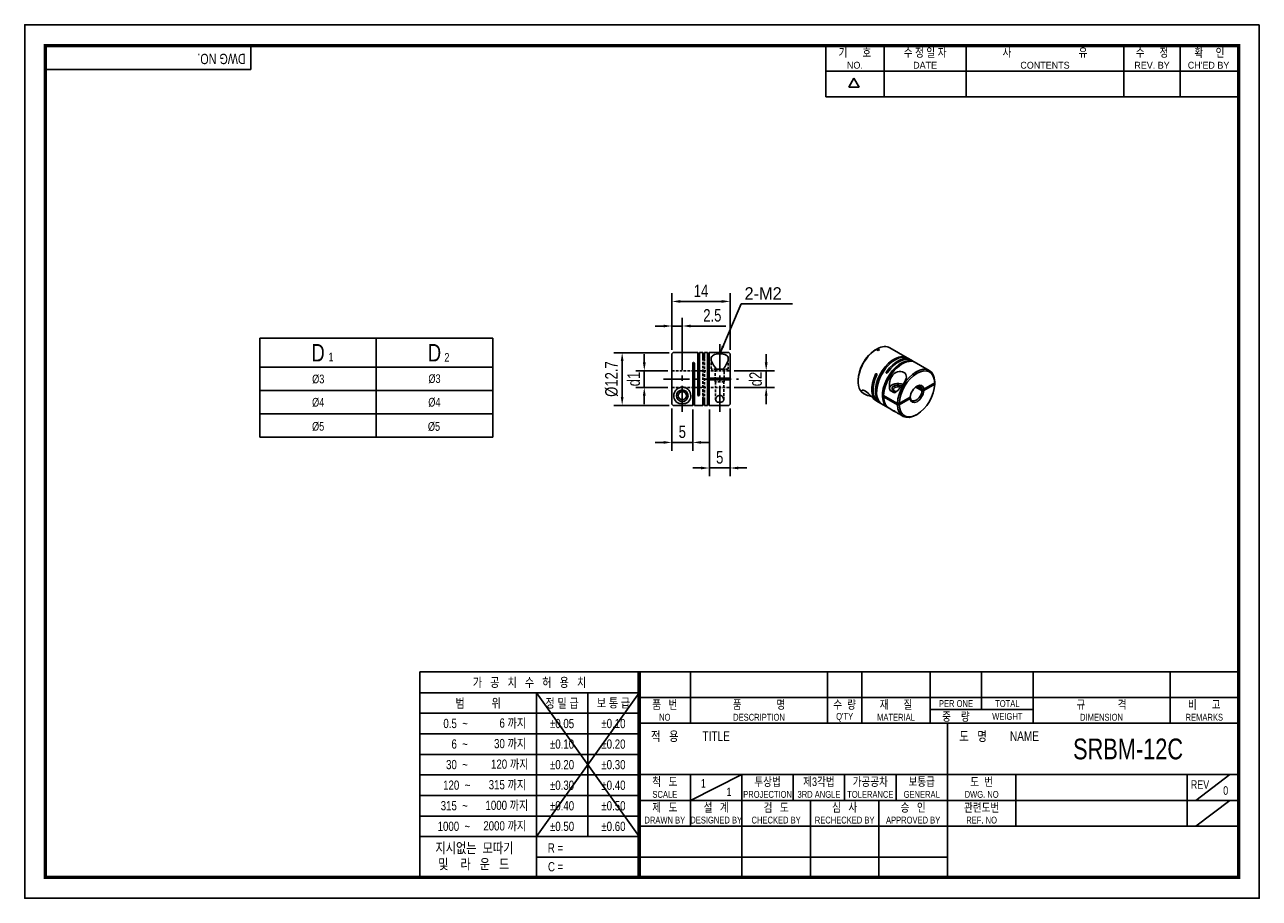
# Model space of a CAD drawing. Header units: millimetres. Extents: x 0 to 297, y 0 to 210.
import ezdxf
from ezdxf.enums import TextEntityAlignment as Align

# ---------------------------------------------------------------- set-up
doc = ezdxf.new("R2010")
doc.units = ezdxf.units.MM
doc.header["$LTSCALE"] = 5
for name, pattern in [('CENTER', [2, 1.25, -0.25, 0.25, -0.25]), ('CENTER2', [1.125, 0.75, -0.125, 0.125, -0.125]), ('DASHED', [0.75, 0.5, -0.25]), ('HIDDEN', [0.375, 0.25, -0.125]), ('HIDDEN2', [0.1875, 0.125, -0.0625]), ('PHANTOM2', [1.25, 0.625, -0.125, 0.125, -0.125, 0.125, -0.125])]:
    doc.linetypes.add(name, pattern=pattern)
doc.layers.get('0').update_dxf_attribs({"linetype": 'CONTINUOUS'})
doc.layers.get('Defpoints').update_dxf_attribs({"linetype": 'CONTINUOUS'})
for name, color, linetype in [('BM', 2, 'CONTINUOUS'), ('C', 1, 'CENTER2'), ('CT', 1, 'CENTER'), ('D', 7, 'CONTINUOUS'), ('DIM', 7, 'CONTINUOUS'), ('H', 3, 'HIDDEN'), ('HD', 4, 'DASHED'), ('P', 4, 'PHANTOM2')]:
    doc.layers.add(name, color=color, linetype=linetype)
doc.styles.get("Standard").update_dxf_attribs({"font": 'Gulim.ttf', "width": 0.8, "height": 3})
doc.dimstyles.new('LIM', dxfattribs={"dimtxt": 2, "dimasz": 2, "dimexe": 2, "dimexo": 1, "dimgap": 1, "dimtad": 1, "dimdec": 3, "dimzin": 9, "dimdsep": 46, "dimtxsty": 'Standard', "dimcen": 3, "dimclrd": 1, "dimclre": 1, "dimadec": 0, "dimazin": 0, "dimtfac": 1, "dimtdec": 3, "dimtmove": 0, "dimatfit": 3, "dimfxl": 0, "dimtolj": 1, "dimtzin": 0, "dimarcsym": 0})

# ---------------------------------------------------------------- blocks, each defined once
blk = doc.blocks.new('*D21')
at = {"layer": 'Defpoints', "color": 0}
for p in [(164.7, 118.47), (169.7, 118.77), (169.7, 103.44)]:
    blk.add_point(p, dxfattribs=at)
at = {"layer": 'DIM', "color": 1, "lineweight": -2}
for p, q in [((164.7, 117.47), (164.7, 101.44)), ((169.7, 117.77), (169.7, 101.44)), ((162.7, 103.44), (160.7, 103.44)), ((164.7, 103.44), (169.7, 103.44)), ((171.7, 103.44), (173.7, 103.44))]:
    blk.add_line(p, q, dxfattribs=at)
at = {"layer": 'DIM', "color": 1}
for points in [[(162.7, 103.77), (162.7, 103.1), (164.7, 103.44)], [(171.7, 103.77), (171.7, 103.1), (169.7, 103.44)]]:
    blk.add_solid(points, dxfattribs=at)
at = {"layer": 'DIM', "color": 0, "insert": (167.2, 105.97), "char_height": 3, "attachment_point": 5}
blk.add_mtext('\\A1;5', dxfattribs=at)
blk = doc.blocks.new('*D22')
at = {"layer": 'Defpoints', "color": 0}
for p in [(155.7, 143.48), (155.7, 137.57), (169.7, 130.87)]:
    blk.add_point(p, dxfattribs=at)
at = {"layer": 'DIM', "color": 1, "lineweight": -2}
for p, q in [((155.7, 138.57), (155.7, 145.48)), ((167.7, 143.48), (157.7, 143.48)), ((169.7, 131.87), (169.7, 145.48))]:
    blk.add_line(p, q, dxfattribs=at)
at = {"layer": 'DIM', "color": 1}
for points in [[(157.7, 143.81), (157.7, 143.14), (155.7, 143.48)], [(167.7, 143.81), (167.7, 143.14), (169.7, 143.48)]]:
    blk.add_solid(points, dxfattribs=at)
at = {"layer": 'DIM', "color": 0, "insert": (162.7, 146.02), "char_height": 3, "attachment_point": 5}
blk.add_mtext('\\A1;14', dxfattribs=at)
blk = doc.blocks.new('*D23')
at = {"layer": 'Defpoints', "color": 0}
for p in [(158.2, 137.57), (155.7, 130.86), (158.2, 130.86)]:
    blk.add_point(p, dxfattribs=at)
at = {"layer": 'DIM', "color": 1, "lineweight": -2}
for p, q in [((153.7, 137.57), (151.7, 137.57)), ((155.7, 131.86), (155.7, 139.57)), ((155.7, 137.57), (158.2, 137.57)), ((158.2, 131.86), (158.2, 139.57)), ((160.2, 137.57), (168.65, 137.57))]:
    blk.add_line(p, q, dxfattribs=at)
at = {"layer": 'DIM', "color": 1}
for points in [[(153.7, 137.9), (153.7, 137.24), (155.7, 137.57)], [(160.2, 137.9), (160.2, 137.24), (158.2, 137.57)]]:
    blk.add_solid(points, dxfattribs=at)
at = {"layer": 'DIM', "color": 0, "insert": (165.42, 140.11), "char_height": 3, "attachment_point": 5}
blk.add_mtext('\\A1;2.5', dxfattribs=at)
blk = doc.blocks.new('*D24')
at = {"layer": 'Defpoints', "color": 0}
for p in [(155.7, 118.77), (160.7, 118.47), (155.7, 109.59)]:
    blk.add_point(p, dxfattribs=at)
at = {"layer": 'DIM', "color": 1, "lineweight": -2}
for p, q in [((155.7, 117.77), (155.7, 107.59)), ((160.7, 117.47), (160.7, 107.59)), ((153.7, 109.59), (151.7, 109.59)), ((160.7, 109.59), (155.7, 109.59)), ((162.7, 109.59), (164.7, 109.59))]:
    blk.add_line(p, q, dxfattribs=at)
at = {"layer": 'DIM', "color": 1}
for points in [[(153.7, 109.92), (153.7, 109.26), (155.7, 109.59)], [(162.7, 109.92), (162.7, 109.26), (160.7, 109.59)]]:
    blk.add_solid(points, dxfattribs=at)
at = {"layer": 'DIM', "color": 0, "insert": (158.2, 112.13), "char_height": 3, "attachment_point": 5}
blk.add_mtext('\\A1;5', dxfattribs=at)
blk = doc.blocks.new('*D25')
at = {"layer": 'Defpoints', "color": 0}
for p in [(156, 131.16), (143.73, 118.47), (156, 118.47)]:
    blk.add_point(p, dxfattribs=at)
at = {"layer": 'DIM', "color": 1, "lineweight": -2}
for p, q in [((155, 131.16), (141.73, 131.16)), ((143.73, 129.16), (143.73, 120.47)), ((155, 118.47), (141.73, 118.47))]:
    blk.add_line(p, q, dxfattribs=at)
at = {"layer": 'DIM', "color": 1}
for points in [[(143.4, 129.16), (144.06, 129.16), (143.73, 131.16)], [(143.4, 120.47), (144.06, 120.47), (143.73, 118.47)]]:
    blk.add_solid(points, dxfattribs=at)
at = {"layer": 'DIM', "color": 0, "insert": (141.19, 124.82), "char_height": 3, "attachment_point": 5, "rotation": 90}
blk.add_mtext('\\A1;%%c12.7', dxfattribs=at)
blk = doc.blocks.new('*D26')
at = {"layer": 'Defpoints', "color": 0}
for p in [(149.05, 126.82), (155.7, 126.82), (155.7, 122.82)]:
    blk.add_point(p, dxfattribs=at)
at = {"layer": 'DIM', "color": 1, "lineweight": -2}
for p, q in [((149.05, 128.82), (149.05, 130.82)), ((154.7, 126.82), (147.05, 126.82)), ((149.05, 122.82), (149.05, 126.82)), ((154.7, 122.82), (147.05, 122.82)), ((149.05, 120.82), (149.05, 118.82))]:
    blk.add_line(p, q, dxfattribs=at)
at = {"layer": 'DIM', "color": 1}
for points in [[(148.72, 128.82), (149.39, 128.82), (149.05, 126.82)], [(148.72, 120.82), (149.39, 120.82), (149.05, 122.82)]]:
    blk.add_solid(points, dxfattribs=at)
at = {"layer": 'DIM', "color": 0, "insert": (146.51, 124.82), "char_height": 3, "attachment_point": 5, "rotation": 90}
blk.add_mtext('\\A1;d1', dxfattribs=at)
blk = doc.blocks.new('*D27')
at = {"layer": 'Defpoints', "color": 0}
for p in [(169.7, 126.82), (178.38, 126.82), (169.7, 122.82)]:
    blk.add_point(p, dxfattribs=at)
at = {"layer": 'DIM', "color": 1, "lineweight": -2}
for p, q in [((178.38, 128.82), (178.38, 130.82)), ((170.7, 126.82), (180.38, 126.82)), ((178.38, 122.82), (178.38, 126.82)), ((170.7, 122.82), (180.38, 122.82)), ((178.38, 120.82), (178.38, 118.82))]:
    blk.add_line(p, q, dxfattribs=at)
at = {"layer": 'DIM', "color": 1}
for points in [[(178.04, 128.82), (178.71, 128.82), (178.38, 126.82)], [(178.04, 120.82), (178.71, 120.82), (178.38, 122.82)]]:
    blk.add_solid(points, dxfattribs=at)
at = {"layer": 'DIM', "color": 0, "insert": (175.84, 124.82), "char_height": 3, "attachment_point": 5, "rotation": 90}
blk.add_mtext('\\A1;d2', dxfattribs=at)

msp = doc.modelspace()

# ---------------------------------------------------------------- linework, layer by layer
for p, q in [((54.437, 199.2323), (54.437, 205)), ((192.7139, 192.6407), (192.7139, 205)), ((206.7211, 192.6407), (206.7211, 205)), ((226.4959, 192.6407), (226.4959, 205)), ((264.3976, 192.6407), (264.3976, 205)), ((277.9928, 192.6407), (277.9928, 205)), ((54.437, 199.2323), (5, 199.2323)), ((192.7139, 198.8204), (291.588, 198.8204)), ((198.2565, 194.9765), (199.4924, 197.1172)), ((200.7283, 194.9765), (199.4924, 197.1172)), ((200.7283, 194.9765), (198.2565, 194.9765)), ((192.7139, 192.6407), (291.588, 192.6407)), ((56.5856, 134.6419), (56.5856, 110.8419)), ((56.5856, 134.6419), (112.5856, 134.6419)), ((112.5856, 134.6419), (112.5856, 110.8419)), ((95.0758, 54.437), (95.0758, 5)), ((147.8086, 54.437), (95.0758, 54.437)), ((292, 54.437), (147.8086, 54.437)), ((147.8086, 54.437), (147.8086, 5)), ((160.1679, 54.437), (160.1679, 42.0778)), ((193.1259, 54.437), (193.1259, 42.0778)), ((201.3654, 54.437), (201.3654, 42.0778)), ((217.8444, 54.437), (217.8444, 42.0778)), ((230.2037, 54.437), (230.2037, 45.3736)), ((242.563, 54.437), (242.563, 42.0778)), ((275.521, 54.437), (275.521, 42.0778)), ((147.8086, 49.4295), (95.0758, 49.4295)), ((147.8086, 49.4295), (123.0901, 14.8235)), ((123.0901, 49.4295), (147.8086, 14.8235)), ((123.0901, 49.4295), (123.0901, 5)), ((135.4493, 49.4295), (135.4493, 14.8235)), ((147.8086, 48.2574), (292, 48.2574)), ((217.8444, 45.3736), (242.563, 45.3736)), ((147.8086, 44.4858), (95.0758, 44.4858)), ((147.8086, 42.0778), (292, 42.0778)), ((221.9642, 5), (221.9642, 42.0778)), ((147.8086, 39.5421), (95.0758, 39.5421)), ((147.8086, 34.5984), (95.0758, 34.5984)), ((147.8086, 29.7185), (292, 29.7185)), ((160.1679, 23.5389), (172.5271, 29.7185)), ((160.1679, 29.7185), (160.1679, 17.3593)), ((172.5271, 29.7185), (172.5271, 5)), ((184.8864, 29.7185), (184.8864, 23.5389)), ((197.2457, 29.7185), (197.2457, 23.5389)), ((209.6049, 29.7185), (209.6049, 23.5389)), ((238.4432, 29.7185), (238.4432, 17.3593)), ((279.6407, 29.7185), (279.6407, 17.3593)), ((281.7006, 23.5389), (289.9401, 29.7185)), ((147.8086, 29.6547), (95.0758, 29.6547)), ((147.8086, 24.711), (95.0758, 24.711)), ((147.8086, 23.5389), (221.9642, 23.5389)), ((189.0061, 23.5389), (189.0061, 5)), ((205.4852, 23.5389), (205.4852, 5)), ((221.9642, 23.5389), (292, 23.5389)), ((281.7006, 17.3593), (289.9401, 23.5389)), ((147.8086, 19.7673), (95.0758, 19.7673)), ((147.8086, 17.3593), (292, 17.3593)), ((147.8086, 14.8235), (95.0758, 14.8235)), ((147.8086, 9.8798), (123.0901, 9.8798)), ((147.8086, 9.8798), (221.9642, 9.8798))]:
    msp.add_line(p, q)
at = {"color": 4}
for p, q in [((84.5856, 134.6419), (84.5856, 110.8419)), ((56.5856, 127.6419), (112.5856, 127.6419))]:
    msp.add_line(p, q, dxfattribs=at)
at = {"color": 1}
for p, q in [((56.5856, 122.0419), (112.5856, 122.0419)), ((56.5856, 116.4419), (112.5856, 116.4419))]:
    msp.add_line(p, q, dxfattribs=at)
at = {"color": 0}
msp.add_line((56.5856, 110.8419), (112.5856, 110.8419), dxfattribs=at)
msp.add_lwpolyline([(297, 210), (0, 210), (0, 0), (297, 0)], close=True)
msp.add_lwpolyline([(292, 205, 0.8, 0.8, 0), (5, 205, 0.8, 0.8, 0), (5, 5, 0.8, 0.8, 0), (292, 5, 0.8, 0.8, 0)], format="xyseb", close=True)
at = {"const_width": 0.824}
msp.add_lwpolyline([(147.8086, 5), (147.8086, 54.437)], dxfattribs=at)
at = {"layer": 'BM', "linetype": 'Continuous'}
for p, q in [((155.6952, 130.8637), (155.9952, 131.1638)), ((155.6952, 118.7703), (155.6952, 130.8637)), ((155.9952, 131.1638), (156.6975, 131.1638)), ((161.8952, 131.167), (156.6975, 131.167)), ((161.8952, 131.167), (161.8952, 121.017)), ((162.2952, 131.167), (162.2952, 121.017)), ((163.0952, 131.167), (162.2952, 131.167)), ((163.0952, 129.9045), (163.0952, 131.167)), ((164.2952, 131.167), (163.4952, 131.167)), ((163.4952, 129.9045), (163.4952, 131.167)), ((164.2952, 131.167), (164.2952, 118.467)), ((164.6952, 131.167), (164.6952, 125.017)), ((169.3952, 131.167), (164.6952, 131.167)), ((169.6952, 130.867), (169.3952, 131.167)), ((169.6952, 125.017), (169.6952, 130.867)), ((204.6167, 131.8283), (204.8288, 131.9509)), ((204.8288, 131.9509), (205.3255, 131.6642)), ((205.1117, 132.1142), (204.8995, 131.9916)), ((204.8995, 131.9916), (204.8995, 131.9101)), ((205.1117, 132.1142), (205.6083, 131.8275)), ((205.6083, 131.8275), (205.3255, 131.6642)), ((212.3172, 129.941), (208.1452, 132.3496)), ((160.6952, 118.4701), (160.6952, 128.617)), ((161.0952, 118.467), (161.0952, 128.617)), ((213.1657, 129.4511), (212.6, 129.7777)), ((217.6205, 126.8791), (213.4485, 129.2878)), ((213.5262, 129.0656), (213.5262, 129.1672)), ((169.3952, 125.017), (164.6952, 125.017)), ((164.6952, 124.617), (164.6952, 125.017)), ((166.4233, 127.167), (167.967, 127.167)), ((169.6952, 125.017), (169.3952, 125.017)), ((204.9478, 126.1025), (204.6962, 125.9573)), ((207.3037, 126.5544), (207.3037, 126.2639)), ((164.6952, 124.617), (164.6952, 118.467)), ((169.3952, 124.617), (164.6952, 124.617)), ((169.3952, 124.617), (169.6952, 124.617)), ((169.6952, 124.617), (169.6952, 118.767)), ((200.4801, 124.5029), (200.4801, 124.258)), ((208.1727, 122.1035), (209.2643, 121.4733)), ((215.8526, 122.0289), (214.3302, 122.9079)), ((215.8526, 122.3555), (214.5869, 123.0863)), ((216.2778, 122.3561), (215.8526, 122.3555)), ((215.8526, 122.0289), (216.2778, 122.0295)), ((216.2778, 122.3561), (218.9333, 123.8892)), ((216.2778, 122.0295), (218.9333, 123.5626)), ((218.8627, 123.8485), (218.9334, 123.8076)), ((218.9334, 124.1342), (218.9333, 123.8892)), ((218.9333, 123.5626), (218.9334, 123.8076)), ((157.4233, 118.9178), (158.967, 118.9178)), ((163.0952, 118.467), (163.0952, 119.7295)), ((163.4952, 118.467), (163.4952, 119.7295)), ((201.7952, 121.3511), (201.9439, 121.2653)), ((204.7571, 119.6411), (205.1186, 119.4323)), ((205.4015, 119.269), (207.6642, 117.9626)), ((205.5448, 119.2621), (205.6327, 119.3128)), ((209.9576, 118.952), (206.6342, 120.8708)), ((206.917, 120.7075), (206.6342, 120.5442)), ((209.9576, 118.6254), (206.6342, 120.5442)), ((210.3819, 118.9521), (209.9576, 118.952)), ((210.3819, 118.9521), (213.0374, 120.4852)), ((210.3819, 118.6255), (213.0374, 120.1586)), ((212.9676, 120.445), (213.0383, 120.4041)), ((213.0374, 120.1586), (213.0383, 120.4041)), ((155.9952, 118.4701), (155.6952, 118.7703)), ((160.6952, 118.4701), (155.9952, 118.4701)), ((161.0952, 118.467), (163.0952, 118.467)), ((163.4952, 118.467), (164.2952, 118.467)), ((164.6952, 118.467), (169.3952, 118.467)), ((169.3952, 118.467), (169.6952, 118.767)), ((207.9471, 117.7993), (209.102, 117.1325)), ((209.9576, 118.6254), (210.3819, 118.6255)), ((210.3271, 116.4252), (211.2705, 115.8806)), ((214.4455, 116.1951), (214.6576, 116.3176))]:
    msp.add_line(p, q, dxfattribs=at)
for radius in [1.4, 1]:
    msp.add_circle((158.1952, 120.817), radius, dxfattribs=at)
for centre, radius, start, end in [((160.8952, 128.617), 0.2, 0, 180), ((158.1952, 120.817), 2.05, 292.11717, 247.88283), ((162.0952, 121.017), 0.2, 180, 360)]:
    msp.add_arc(centre, radius, start, end, dxfattribs=at)
for centre, major_axis, start_param, end_param in [((204.9702, 126.8504), (3.175, 5.4993), 0.81689944, 3.14159265), ((204.7581, 126.9728), (3.025, 5.2395), 0.81846204, 2.35619449), ((209.1422, 124.4417), (-3.175, -5.4993), 3.09703575, 6.1393212), ((209.425, 124.2784), (-3.175, -5.4993), 3.14159265, 6.1393212), ((204.9702, 126.8504), (-3.175, -5.4993), 3.14159265, 3.89548954), ((210.8392, 123.4619), (3.175, 5.4993), 0.14386411, 3.18614955), ((211.1221, 123.2986), (3.175, 5.4993), 0.14386411, 2.32469322), ((209.9907, 123.9518), (-3.175, -5.4993), 3.09703575, 4.56852487), ((210.2735, 123.7885), (-3.175, -5.4993), 3.14159265, 4.56852487), ((214.4455, 121.3798), (-3.175, -5.4993), 2.38769576, 5.46628587), ((208.2936, 124.9316), (3.175, 5.4993), 1.71466044, 3.18614955), ((208.5765, 124.7683), (3.175, 5.4993), 1.71466044, 3.14159265), ((214.6576, 121.2574), (-3.025, -5.2395), 2.38925837, 5.46472327), ((210.0614, 122.5638), (-2.05, 0), 4.07246498, 6.1197664), ((210.0614, 122.5638), (1.4, 0), 0.82529975, 4.44563083), ((210.0614, 122.3188), (-1.1, 0), 4.06047097, 6.28318531), ((210.0614, 122.3188), (-1.1, 0), 0, 0.65692298), ((214.6576, 121.2574), (3.025, 5.2395), 2.38925837, 5.46472327), ((214.6576, 121.2574), (-1.15, -1.9919), 2.44326097, 5.41072066), ((214.6576, 121.2574), (1.15, 1.9919), 2.44326097, 5.41072066), ((214.4455, 121.3798), (1, 1.7321), 2.45636191, 5.39761972), ((214.4455, 121.3798), (-1, -1.7321), 2.45636191, 3.85455015), ((211.1221, 123.2986), (3.175, 5.4993), 2.38769576, 3.14159265), ((214.4455, 121.3798), (3.175, 5.4993), 2.38769576, 3.92699082)]:
    msp.add_ellipse(centre, major_axis=major_axis, ratio=0.57735027, start_param=start_param, end_param=end_param, dxfattribs=at)
for points, knots in [([(167.967, 127.167), (168.3651, 127.5731), (168.6453, 128.0389), (169.0873, 128.92), (169.2375, 129.35), (169.2523, 130.0927), (169.0986, 130.4005), (168.3657, 130.7807), (167.7847, 130.8598), (166.6127, 130.8605), (166.0354, 130.7845), (165.2899, 130.4012), (165.1382, 130.0925), (165.1527, 129.3512), (165.3025, 128.9211), (165.7455, 128.0379), (166.0248, 127.5736), (166.4233, 127.167)], [0, 0, 0, 0, 0.125, 0.125, 0.25, 0.25, 0.375, 0.375, 0.5, 0.5, 0.625, 0.625, 0.75, 0.75, 0.875, 0.875, 1, 1, 1, 1]), ([(163.3138, 129.7495), (163.3076, 129.749), (163.3014, 129.7488), (163.2952, 129.7488), (163.2763, 129.7488), (163.2572, 129.751), (163.2395, 129.7552), (163.2219, 129.7593), (163.2053, 129.7653), (163.1905, 129.7726), (163.171, 129.7822), (163.1542, 129.7942), (163.1407, 129.807), (163.1239, 129.8232), (163.1116, 129.8413), (163.1042, 129.8596), (163.0982, 129.8744), (163.0952, 129.8895), (163.0952, 129.9045)], [0.475015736, 0.475015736, 0.475015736, 0.475015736, 0.500820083, 0.500820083, 0.500820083, 0.580244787, 0.580244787, 0.580244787, 0.65916741, 0.65916741, 0.65916741, 0.763842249, 0.763842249, 0.763842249, 0.895108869, 0.895108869, 0.895108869, 1, 1, 1, 1]), ([(163.4952, 129.9045), (163.4952, 129.8843), (163.4896, 129.8635), (163.4786, 129.844), (163.4674, 129.824), (163.45, 129.8046), (163.427, 129.7886), (163.4125, 129.7785), (163.3953, 129.7695), (163.3763, 129.7627), (163.3572, 129.7558), (163.3356, 129.7511), (163.3138, 129.7495)], [0, 0, 0, 0, 0.143078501, 0.143078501, 0.143078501, 0.289934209, 0.289934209, 0.289934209, 0.381941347, 0.381941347, 0.381941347, 0.475015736, 0.475015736, 0.475015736, 0.475015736]), ([(164.2952, 129.9045), (164.2952, 129.8843), (164.3007, 129.8635), (164.3117, 129.844), (164.3229, 129.824), (164.3403, 129.8046), (164.3633, 129.7886), (164.3779, 129.7785), (164.395, 129.7695), (164.414, 129.7627), (164.4331, 129.7558), (164.4547, 129.7511), (164.4766, 129.7495), (164.4827, 129.749), (164.489, 129.7488), (164.4952, 129.7488), (164.514, 129.7488), (164.5331, 129.751), (164.5508, 129.7552), (164.5684, 129.7593), (164.5851, 129.7653), (164.5998, 129.7726), (164.6193, 129.7822), (164.6362, 129.7942), (164.6496, 129.807), (164.6665, 129.8232), (164.6787, 129.8413), (164.6862, 129.8596), (164.6922, 129.8744), (164.6952, 129.8895), (164.6952, 129.9045)], [0, 0, 0, 0, 0.1430785, 0.1430785, 0.1430785, 0.28993421, 0.28993421, 0.28993421, 0.38194135, 0.38194135, 0.38194135, 0.47501574, 0.47501574, 0.47501574, 0.50082008, 0.50082008, 0.50082008, 0.58024479, 0.58024479, 0.58024479, 0.65916741, 0.65916741, 0.65916741, 0.76384225, 0.76384225, 0.76384225, 0.89510887, 0.89510887, 0.89510887, 1, 1, 1, 1]), ([(213.5262, 129.1672), (213.5454, 129.1617), (213.5686, 129.1536), (213.5942, 129.1435), (213.6205, 129.1332), (213.6502, 129.1204), (213.6807, 129.1061), (213.7001, 129.0971), (213.7201, 129.0873), (213.7395, 129.0775), (213.759, 129.0676), (213.7784, 129.0573), (213.7953, 129.0478), (213.8001, 129.0452), (213.8047, 129.0426), (213.8091, 129.04), (213.8224, 129.0323), (213.834, 129.0252), (213.8428, 129.0193), (213.8517, 129.0134), (213.8581, 129.0085), (213.8622, 129.0047), (213.8675, 128.9997), (213.8688, 128.9964), (213.8667, 128.9948), (213.8641, 128.9927), (213.8563, 128.993), (213.8446, 128.9951), (213.8353, 128.9969), (213.8232, 128.9998), (213.8091, 129.0039)], [0, 0, 0, 0, 0.1430785, 0.1430785, 0.1430785, 0.28993421, 0.28993421, 0.28993421, 0.38194135, 0.38194135, 0.38194135, 0.47501574, 0.47501574, 0.47501574, 0.50082008, 0.50082008, 0.50082008, 0.58024479, 0.58024479, 0.58024479, 0.65916741, 0.65916741, 0.65916741, 0.76384225, 0.76384225, 0.76384225, 0.89510887, 0.89510887, 0.89510887, 1, 1, 1, 1]), ([(204.6962, 125.9573), (204.7105, 125.9877), (204.7291, 126.0161), (204.7507, 126.0403), (204.7727, 126.065), (204.7988, 126.086), (204.8264, 126.0996), (204.8438, 126.1082), (204.8623, 126.114), (204.8805, 126.1159), (204.8989, 126.1179), (204.9175, 126.1157), (204.9341, 126.1091), (204.9388, 126.1073), (204.9434, 126.1051), (204.9478, 126.1025), (204.9611, 126.0948), (204.973, 126.0838), (204.9826, 126.0708), (204.9921, 126.0577), (204.9996, 126.0423), (205.0049, 126.0259), (205.0119, 126.0043), (205.0154, 125.9803), (205.0158, 125.9561), (205.0163, 125.9259), (205.0121, 125.8945), (205.0044, 125.8644), (204.9982, 125.8403), (204.9896, 125.8165), (204.9791, 125.794)], [0, 0, 0, 0, 0.1430785, 0.1430785, 0.1430785, 0.28993421, 0.28993421, 0.28993421, 0.38194135, 0.38194135, 0.38194135, 0.47501574, 0.47501574, 0.47501574, 0.50082008, 0.50082008, 0.50082008, 0.58024479, 0.58024479, 0.58024479, 0.65916741, 0.65916741, 0.65916741, 0.76384225, 0.76384225, 0.76384225, 0.89510887, 0.89510887, 0.89510887, 1, 1, 1, 1]), ([(207.5865, 126.3911), (207.5674, 126.3635), (207.5442, 126.3377), (207.5185, 126.3159), (207.4923, 126.2937), (207.4625, 126.2748), (207.432, 126.2629), (207.4127, 126.2553), (207.3926, 126.2504), (207.3732, 126.2492), (207.3537, 126.2479), (207.3343, 126.2505), (207.3175, 126.2573), (207.3127, 126.2592), (207.3081, 126.2614), (207.3037, 126.2639), (207.2904, 126.2716), (207.2788, 126.2824), (207.2699, 126.2951), (207.2611, 126.3077), (207.2546, 126.3225), (207.2506, 126.3382), (207.2453, 126.3589), (207.244, 126.3816), (207.246, 126.4044), (207.2486, 126.4328), (207.2564, 126.4621), (207.2681, 126.4899), (207.2775, 126.5122), (207.2895, 126.534), (207.3037, 126.5544)], [0, 0, 0, 0, 0.1430785, 0.1430785, 0.1430785, 0.28993421, 0.28993421, 0.28993421, 0.38194135, 0.38194135, 0.38194135, 0.47501574, 0.47501574, 0.47501574, 0.50082008, 0.50082008, 0.50082008, 0.58024479, 0.58024479, 0.58024479, 0.65916741, 0.65916741, 0.65916741, 0.76384225, 0.76384225, 0.76384225, 0.89510887, 0.89510887, 0.89510887, 1, 1, 1, 1]), ([(209.2643, 121.4733), (209.6601, 121.7084), (210.0272, 122.0719), (210.7797, 122.8649), (211.1625, 123.3144), (211.8116, 124.2834), (212.073, 124.8112), (212.1419, 125.7598), (211.9271, 126.1748), (211.0998, 126.6546), (210.5007, 126.7181), (209.3802, 126.3669), (208.9023, 125.9627), (208.2751, 124.9835), (208.104, 124.4112), (207.9763, 123.2547), (208.0054, 122.6643), (208.1727, 122.1035)], [0, 0, 0, 0, 0.125, 0.125, 0.25, 0.25, 0.375, 0.375, 0.5, 0.5, 0.625, 0.625, 0.75, 0.75, 0.875, 0.875, 1, 1, 1, 1]), ([(204.7593, 119.6403), (204.6823, 119.6846), (204.5986, 119.744), (204.25, 120.0339), (203.9236, 120.3984), (203.1365, 121.2203), (202.6698, 121.6515), (201.8406, 122.1314), (201.4861, 122.1777), (201.23, 121.9534), (201.341, 121.7134), (201.8754, 121.274), (202.2855, 121.0685), (203.0468, 120.8011), (203.3613, 120.7162), (203.6947, 120.6356)], [0.205690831, 0.205690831, 0.205690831, 0.205690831, 0.25, 0.25, 0.375, 0.375, 0.5, 0.5, 0.625, 0.625, 0.75, 0.75, 0.875, 0.875, 0.952949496, 0.952949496, 0.952949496, 0.952949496]), ([(163.0952, 119.7295), (163.0952, 119.7497), (163.1007, 119.7705), (163.1117, 119.79), (163.1229, 119.8099), (163.1403, 119.8293), (163.1633, 119.8454), (163.1779, 119.8555), (163.195, 119.8645), (163.214, 119.8713), (163.2331, 119.8781), (163.2547, 119.8828), (163.2766, 119.8845), (163.2827, 119.885), (163.289, 119.8852), (163.2952, 119.8852), (163.314, 119.8852), (163.3331, 119.8829), (163.3508, 119.8788), (163.3684, 119.8747), (163.3851, 119.8686), (163.3998, 119.8614), (163.4193, 119.8518), (163.4362, 119.8398), (163.4496, 119.8269), (163.4665, 119.8108), (163.4787, 119.7927), (163.4862, 119.7744), (163.4922, 119.7596), (163.4952, 119.7444), (163.4952, 119.7295)], [0, 0, 0, 0, 0.1430785, 0.1430785, 0.1430785, 0.28993421, 0.28993421, 0.28993421, 0.38194135, 0.38194135, 0.38194135, 0.47501574, 0.47501574, 0.47501574, 0.50082008, 0.50082008, 0.50082008, 0.58024479, 0.58024479, 0.58024479, 0.65916741, 0.65916741, 0.65916741, 0.76384225, 0.76384225, 0.76384225, 0.89510887, 0.89510887, 0.89510887, 1, 1, 1, 1]), ([(164.6952, 119.7295), (164.6952, 119.7497), (164.6896, 119.7705), (164.6786, 119.79), (164.6674, 119.8099), (164.65, 119.8293), (164.627, 119.8454), (164.6125, 119.8555), (164.5953, 119.8645), (164.5763, 119.8713), (164.5572, 119.8781), (164.5356, 119.8828), (164.5138, 119.8845), (164.5076, 119.885), (164.5014, 119.8852), (164.4952, 119.8852), (164.4763, 119.8852), (164.4572, 119.8829), (164.4395, 119.8788), (164.4219, 119.8747), (164.4053, 119.8686), (164.3905, 119.8614), (164.371, 119.8518), (164.3542, 119.8398), (164.3407, 119.8269), (164.3239, 119.8108), (164.3116, 119.7927), (164.3042, 119.7744), (164.2982, 119.7596), (164.2952, 119.7444), (164.2952, 119.7295)], [0, 0, 0, 0, 0.1430785, 0.1430785, 0.1430785, 0.28993421, 0.28993421, 0.28993421, 0.38194135, 0.38194135, 0.38194135, 0.47501574, 0.47501574, 0.47501574, 0.50082008, 0.50082008, 0.50082008, 0.58024479, 0.58024479, 0.58024479, 0.65916741, 0.65916741, 0.65916741, 0.76384225, 0.76384225, 0.76384225, 0.89510887, 0.89510887, 0.89510887, 1, 1, 1, 1]), ([(168.1952, 119.8852), (168.1952, 120.0779), (168.115, 120.2857), (167.8184, 120.67), (167.5805, 120.8657), (166.9778, 120.9305), (166.6916, 120.7673), (166.3364, 120.3979), (166.2333, 120.1881), (166.1738, 119.7979), (166.223, 119.6101), (166.5314, 119.3293), (166.8014, 119.2369), (167.4128, 119.2079), (167.7183, 119.2715), (168.1091, 119.5176), (168.1952, 119.6925), (168.1952, 119.8852)], [0, 0, 0, 0, 0.125, 0.125, 0.25, 0.25, 0.375, 0.375, 0.5, 0.5, 0.625, 0.625, 0.75, 0.75, 0.875, 0.875, 1, 1, 1, 1]), ([(205.8614, 119.0511), (205.8582, 119.0508), (205.8525, 119.0523), (205.8438, 119.0559), (205.8352, 119.0596), (205.8232, 119.0656), (205.8089, 119.0735), (205.8049, 119.0757), (205.8007, 119.0781), (205.7963, 119.0807), (205.783, 119.0884), (205.7678, 119.0975), (205.7524, 119.1072), (205.7371, 119.1169), (205.721, 119.1273), (205.7054, 119.1378), (205.6848, 119.1516), (205.6645, 119.1659), (205.6459, 119.1795), (205.6225, 119.1965), (205.6011, 119.2131), (205.5828, 119.2283), (205.5682, 119.2404), (205.5553, 119.2518), (205.5448, 119.2621)], [0.289934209, 0.289934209, 0.289934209, 0.289934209, 0.381941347, 0.381941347, 0.381941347, 0.475015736, 0.475015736, 0.475015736, 0.500820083, 0.500820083, 0.500820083, 0.580244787, 0.580244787, 0.580244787, 0.65916741, 0.65916741, 0.65916741, 0.763842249, 0.763842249, 0.763842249, 0.895108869, 0.895108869, 0.895108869, 1, 1, 1, 1]), ([(205.8276, 119.0988), (205.8419, 119.0849), (205.8526, 119.0734), (205.8587, 119.0652), (205.8648, 119.0568), (205.8663, 119.0516), (205.8614, 119.0511)], [0, 0, 0, 0, 0.143078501, 0.143078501, 0.143078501, 0.289934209, 0.289934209, 0.289934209, 0.289934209]), ([(210.3299, 116.4238), (210.2739, 116.4561), (210.2162, 116.4907), (209.9251, 116.6714), (209.6472, 116.865), (209.1851, 117.1432), (209.0708, 117.1777), (209.0533, 117.156), (209.1286, 117.1123), (209.3102, 117.0422), (209.3584, 117.025), (209.4125, 117.0063)], [0.093170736, 0.093170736, 0.093170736, 0.093170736, 0.125, 0.125, 0.25, 0.25, 0.375, 0.375, 0.5, 0.5, 0.536970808, 0.536970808, 0.536970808, 0.536970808])]:
    msp.add_open_spline(points, degree=3, knots=knots, dxfattribs=at)
at = {"layer": 'C'}
msp.add_line((147.8086, 49.4295), (147.8086, 49.3961), dxfattribs=at)
at = {"layer": 'CT'}
for p, q in [((158.1952, 133.167), (158.1952, 116.4701)), ((167.195, 133.167), (167.195, 116.467)), ((153.6952, 124.817), (171.6952, 124.817))]:
    msp.add_line(p, q, dxfattribs=at)
at = {"layer": 'H'}
msp.add_line((147.8086, 49.3128), (147.8086, 49.2711), dxfattribs=at)
at = {"layer": 'HD', "linetype": 'HIDDEN2'}
for p, q in [((163.0952, 129.9045), (163.0952, 119.7295)), ((163.4952, 119.7295), (163.4952, 129.9045)), ((165.1452, 129.7471), (165.1452, 127.167)), ((169.2452, 127.167), (169.2452, 129.748)), ((155.6952, 126.817), (169.6952, 126.817)), ((169.2452, 127.167), (165.1452, 127.167)), ((166.0952, 127.167), (166.0952, 125.017)), ((168.2952, 125.017), (168.2952, 127.167)), ((155.6952, 122.817), (169.6952, 122.817)), ((166.0952, 124.617), (166.0952, 124.167)), ((168.2952, 124.167), (166.0952, 124.167)), ((166.1952, 124.167), (166.1952, 119.8861)), ((168.1952, 119.8852), (168.1952, 124.167)), ((168.2952, 124.167), (168.2952, 124.617))]:
    msp.add_line(p, q, dxfattribs=at)
for centre, start, end in [((163.2952, 128.617), 0, 180), ((163.2952, 121.017), 180, 360)]:
    msp.add_arc(centre, 0.2, start, end, dxfattribs=at)
at = {"layer": 'P'}
msp.add_line((147.8086, 49.221), (147.8086, 49.1627), dxfattribs=at)

# ---------------------------------------------------------------- texts
at = {"color": 0}
for s, insert, char_height, width, attachment_point in [('D', (70.5856, 131.1419), 4.2, 28, 5), ('D', (98.5856, 131.1419), 4.2, 28, 5), ('1', (73.0814, 131.1668), 2.1, 6.3, 1), ('2', (100.9518, 131.0863), 2.1, 3.36, 1), ('%%c3', (70.6207, 124.795), 2.1, 28, 5), ('%%c3', (98.5822, 124.8757), 2.1, 28, 5), ('%%c4', (70.6037, 119.1999), 2.1, 28, 5), ('%%c4', (98.5565, 119.2136), 2.1, 28, 5), ('%%c5', (70.5946, 113.4165), 2.1, 28, 5), ('%%c5', (98.4597, 113.3816), 2.1, 28, 5)]:
    msp.add_mtext(s, dxfattribs=dict(at, insert=insert, char_height=char_height, width=width, attachment_point=attachment_point))
at = {"layer": 'D', "width": 0.8}
for s, height, p in [('확     인', 2.05988, (284.9964, 203.3521)), ('기      호', 2.05988, (199.7175, 203.3521)), ('수 정 일 자', 2.05988, (216.6085, 203.3521)), ('사                           유', 2.059877, (245.4468, 203.3521)), ('수      정', 2.05988, (271.1952, 203.3521)), ('가   공   치   수   허   용   치', 2.224667, (121.4422, 51.9333)), ('범          위', 2.224667, (109.0829, 46.9576)), ('정 밀 급', 2.22467, (129.2697, 46.9576)), ('보 통 급', 2.22467, (141.629, 46.9576)), ('품   번', 2.05988, (153.9882, 46.6095)), ('품              명', 2.059877, (176.6469, 46.6095)), ('수  량', 2.05988, (197.2457, 46.6095)), ('재      질', 2.05988, (209.6049, 46.6095)), ('PER ONE', 1.6479, (224.0241, 46.8155)), ('TOTAL', 1.6479, (236.3833, 46.8155)), ('규             격', 2.059877, (259.042, 46.6095)), ('비      고', 2.05988, (283.7605, 46.6095)), ('NO', 1.6479, (153.9882, 43.5197)), ('DESCRIPTION', 1.647902, (176.6469, 43.5197)), ("Q'TY", 1.6479, (197.2457, 43.5197)), ('MATERIAL', 1.6479, (209.6049, 43.5197)), ('중    량', 2.05988, (224.0241, 43.7257)), ('WEIGHT', 1.6479, (236.3833, 43.7257)), ('DIMENSION', 1.6479, (259.042, 43.5197)), ('REMARKS', 1.6479, (283.7605, 43.5197)), ('%%p0.05', 2.22467, (129.2697, 42.0139)), ('%%p0.10', 2.22467, (141.629, 42.0139)), ('%%p0.10', 2.22467, (129.2697, 37.0702)), ('%%p0.20', 2.22467, (141.629, 37.0702)), ('적   용', 2.30706, (153.9882, 38.988)), ('TITLE', 2.30706, (166.3475, 38.988)), ('도   명', 2.30706, (228.1438, 38.988)), ('NAME', 2.30706, (240.5031, 38.988)), ('SRBM-12C', 5, (265.4275, 35.8982)), ('%%p0.20', 2.22467, (129.2697, 32.1265)), ('%%p0.30', 2.22467, (141.629, 32.1265)), ('%%p0.30', 2.22467, (129.2697, 27.1828)), ('%%p0.40', 2.22467, (141.629, 27.1828)), ('척   도', 2.05988, (153.9882, 28.0706)), ('1', 2.0599, (163.2577, 27.6586)), ('1', 2.0599, (169.4373, 25.5988)), ('투상법', 2.05988, (178.7068, 28.0706)), ('제3각법', 2.05988, (191.066, 28.0706)), ('가공공차', 2.05988, (203.4253, 28.0706)), ('보통급', 2.05988, (215.7845, 28.0706)), ('도  번', 2.05988, (230.2037, 28.0706)), ('REV', 2.05988, (282.7306, 27.3497)), ('0', 2.0599, (288.9102, 25.9078)), ('%%p0.40', 2.22467, (129.2697, 22.2391)), ('%%p0.50', 2.22467, (141.629, 22.2391)), ('SCALE', 1.6479, (153.9882, 24.9808)), ('PROJECTION', 1.6479, (178.7068, 24.9808)), ('3RD ANGLE', 1.6479, (191.066, 24.9808)), ('TOLERANCE', 1.6479, (203.4253, 24.9808)), ('GENERAL', 1.6479, (215.7845, 24.9808)), ('DWG. NO', 1.6479, (230.2037, 24.9808)), ('제   도', 2.05988, (153.9882, 21.891)), ('설   계', 2.05988, (166.3475, 21.891)), ('검   도', 2.05988, (180.7666, 21.891)), ('심   사', 2.05988, (197.2457, 21.891)), ('승   인', 2.05988, (213.7247, 21.891)), ('관련도번', 2.05988, (230.2037, 21.891)), ('%%p0.50', 2.22467, (129.2697, 17.2954)), ('%%p0.60', 2.22467, (141.629, 17.2954)), ('REF. NO', 1.6479, (230.2037, 18.8012))]:
    msp.add_text(s, height=height, dxfattribs=at).set_placement(p, align=Align.MIDDLE)
msp.add_text('DWG NO.', height=2.47185, rotation=180, dxfattribs=at).set_placement((53.1681, 203.0007))
at = {"layer": 'D'}
for s, p in [('NO.', (199.7175, 200.2623)), ('DATE', (216.6085, 200.2623)), ('CONTENTS', (245.4468, 200.2623)), ('REV. BY', (271.1952, 200.2623)), ("CH'ED BY", (284.7904, 200.2623))]:
    msp.add_text(s, height=1.6479, dxfattribs=at).set_placement(p, align=Align.MIDDLE)
at = {"layer": 'D', "width": 0.8}
for s, height, p in [('DRAWN BY', 1.6479, (153.9882, 17.9772)), ('DESIGNED BY', 1.647902, (166.3475, 17.9772)), ('CHECKED BY', 1.6479, (180.7666, 17.9772)), ('RECHECKED BY', 1.647902, (197.2457, 17.9772)), ('APPROVED BY', 1.647902, (213.7247, 17.9772))]:
    msp.add_text(s, height=height, dxfattribs=at).set_placement(p, align=Align.CENTER)
at = {"layer": 'D', "linetype": 'ByBlock', "width": 0.8}
for s, height, p in [('지시없는  모따기', 2.47185, (98.783, 10.8675)), ('및    라   운   드', 2.471852, (99.4623, 6.9968))]:
    msp.add_text(s, height=height, dxfattribs=at).set_placement(p)
at = {"layer": 'D', "width": 0.8}
for s, p in [('R = ', (125.8389, 10.9999)), ('C = ', (125.878, 6.4776))]:
    msp.add_text(s, height=2.22467, dxfattribs=at).set_placement(p)
at = {"layer": 'D', "char_height": 2.22467, "attachment_point": 6}
for s, insert, width in [('0.5  ~', (106.6111, 42.0139), 8.231062), ('6 까지', (120.6182, 42.0139), 9.803532), ('30 까지', (120.6182, 37.0702), 9.803491), ('6  ~', (106.6111, 37.0702), 8.231022), ('30  ~', (106.6111, 32.1265), 8.231022), ('120 까지', (121.1758, 32.1265), 12.652424), ('120  ~', (107.1976, 27.1828), 8.937991), ('315 까지', (120.6182, 27.1828), 12.097781), ('1000 까지', (121.1426, 22.2391), 13.382285), ('315  ~', (106.6111, 22.2391), 9.885083), ('1000  ~', (107.1704, 17.2954), 14.528725), ('2000 까지', (120.6182, 17.2954), 12.974319)]:
    msp.add_mtext(s, dxfattribs=dict(at, insert=insert, width=width))
at = {"layer": 'DIM'}
msp.add_text('2-M2', height=3, dxfattribs=at).set_placement((173.1661, 143.8911))

# ---------------------------------------------------------------- dimensions: what is measured, and where the dimension line sits
for base, p1, p2, picture, middle in [((155.6952, 143.4782), (169.6952, 130.867), (155.6952, 137.57), '*D22', (162.6952, 146.0201)), ((158.1952, 137.57), (155.6952, 130.8637), (158.1952, 130.8637), '*D23', (165.4242, 140.1079)), ((155.6952, 109.5892), (160.6952, 118.4701), (155.6952, 118.7703), '*D24', (158.1952, 112.1251)), ((169.6952, 103.4366), (164.6952, 118.467), (169.6952, 118.767), '*D21', (167.1952, 105.9726))]:
    dim = msp.add_linear_dim(base=base, p1=p1, p2=p2, dimstyle='LIM', dxfattribs=at)
    dim.commit()
    dim.dimension.update_dxf_attribs({"geometry": picture, "text_midpoint": middle})
dim = msp.add_linear_dim(base=(143.7286, 118.4701), p1=(155.9952, 131.1638), p2=(155.9952, 118.4701), angle=90, text='%%c12.7', dimstyle='LIM', dxfattribs=at)
dim.commit()
dim.dimension.update_dxf_attribs({"geometry": '*D25', "text_midpoint": (141.1866, 124.817)})
for base, p1, p2, text, picture, middle in [((149.054, 126.817), (155.6952, 122.817), (155.6952, 126.817), 'd1', '*D26', (149.054, 124.817)), ((178.3771, 126.817), (169.6952, 122.817), (169.6952, 126.817), 'd2', '*D27', (178.3771, 124.817))]:
    dim = msp.add_linear_dim(base=base, p1=p1, p2=p2, angle=90, text=text, dimstyle='LIM', dxfattribs=at)
    dim.commit()
    dim.dimension.update_dxf_attribs({"geometry": picture, "text_midpoint": middle, "dimtype": 160})

# ---------------------------------------------------------------- leaders
msp.add_leader([(167.195, 130.8602), (172.3368, 142.885), (184.6778, 142.885)], dimstyle='LIM', override={"dimgap": 1, "dimtad": 0}, dxfattribs=at)

doc.saveas('drawing.dxf')
